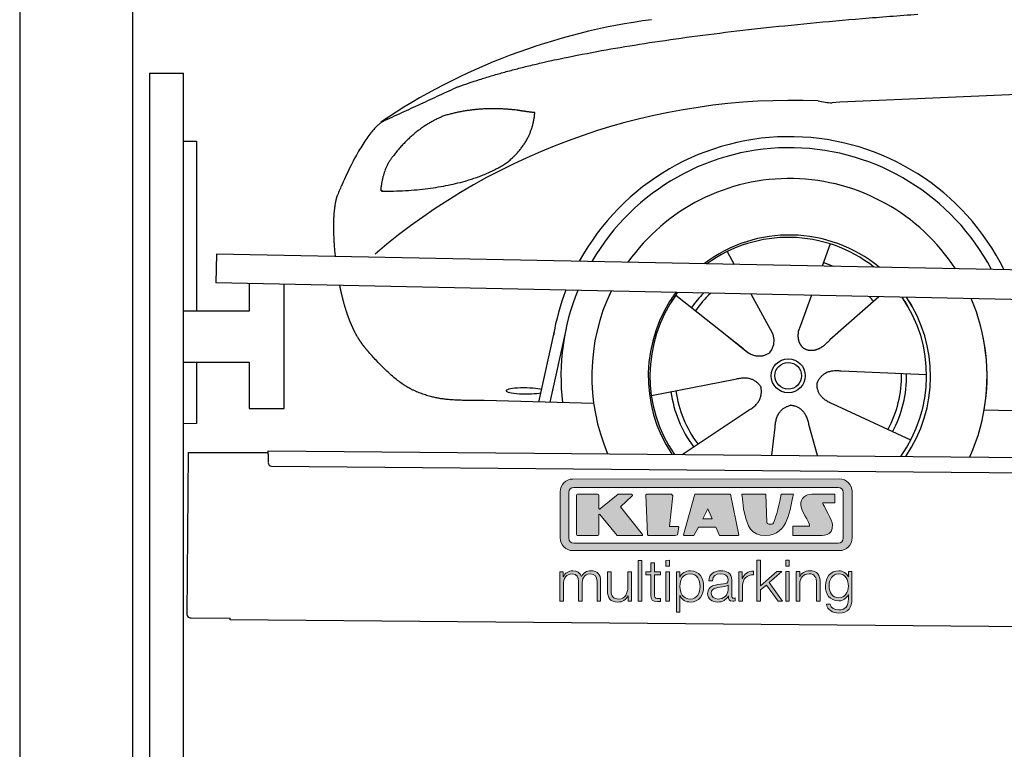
# Model space of a CAD drawing. Header units: millimetres. Extents: x -411 to 6777, y 0 to 6777.
# Tile 2 of 6: x 0 to 1744, y 4115 to 5407. Entities that reach past the tile are written whole.
import ezdxf

# ---------------------------------------------------------------- set-up
doc = ezdxf.new("R2010")
doc.units = ezdxf.units.MM
for name, color, linetype, lineweight in [('car', 10, 'Continuous', 25), ('Gebäude', 7, 'Continuous', 25), ('Logo', 7, 'Continuous', 25), ('Plattform', 7, 'Continuous', 25), ('Ständer hinten', 7, 'Continuous', 25)]:
    doc.layers.add(name, color=color, linetype=linetype, lineweight=lineweight)

# ---------------------------------------------------------------- blocks, each defined once
blk = doc.blocks.new('Car')
at = {"layer": 'car'}
for p, q in [((1389.1, 5022.9), (1375.2, 4983.4)), ((1207, 5007.6), (1219.7, 4985.1)), ((1116.7, 4929.5), (1236.2, 4836.6)), ((1249.3, 4932.9), (1287.8, 4864.6)), ((1357, 4931.6), (1338.1, 4877.7)), ((1476.2, 4930.2), (1390.1, 4852.7)), ((876.1, 4738.2), (903.4, 4869.2)), ((923, 4868.9), (895.7, 4737.9)), ((1198.8, 4865.7), (1245.4, 4829.5)), ((1338.1, 4877.7), (1334.3, 4867.3)), ((1562.2, 4792.7), (1410.8, 4797.7)), ((1075.1, 4751.5), (1223.4, 4781.8)), ((973.1, 4736.5), (778.9, 4740)), ((1130.5, 4647.7), (1246.7, 4726.5)), ((1535, 4676.5), (1397.2, 4739.2)), ((1664.8, 4731.7), (3713.7, 4697)), ((1289.2, 4647.8), (1294.8, 4697.4)), ((1370.4, 4647.8), (1354.6, 4702.5))]:
    blk.add_line(p, q, dxfattribs=at)
for radius in [30.1, 23.6]:
    blk.add_circle((1317.2, 4788.7), radius, dxfattribs=at)
for centre, radius, start, end in [((1226.2, 4305.6), 1122.3, 98.0395, 124.4377), ((1330.9, 4135.2), 1141.2, 88.2487, 130.916), ((1392.2, 5390.2), 117.4, 256.9855, 269.1884), ((1319.3, 4787.9), 424.2, 26.9197, 151.8432), ((1319.3, 4787.9), 404.6, 28.3768, 150.3862), ((1319.3, 4787.9), 350, 33.4585, 145.3045), ((1319.3, 4787.9), 250, 51.0494, 127.7135), ((1317.2, 4788.7), 245, 52.2371, 126.5259), ((1317.2, 4788.7), 209.6, 68.0621, 73.3995), ((1319.3, 4787.9), 424.2, 159.4632, 170.7471), ((1319.3, 4787.9), 404.6, 158.4572, 187.1619), ((1319.3, 4787.9), 350, 155.0104, 203.6179), ((1319.3, 4787.9), 350, 155.0104, 157.8717), ((1319.3, 4787.9), 250, 144.1237, 214.1037), ((1319.3, 4787.9), 250, 144.1237, 148.496), ((1317.2, 4788.7), 245, 143.5289, 148.0172), ((1317.2, 4788.7), 245, 144.9266, 215.1376), ((1317.2, 4788.7), 209.6, 136.2024, 145.3995), ((1317.2, 4788.7), 200.6, 133.7482, 145.5463), ((1317.2, 4788.7), 200.6, 41.6402, 44.9032), ((1317.2, 4788.7), 245, 30.7457, 35.1225), ((1317.2, 4788.7), 245, 324.9119, 35.1225), ((1319.3, 4787.9), 250, 30.267, 34.5277), ((1319.3, 4787.9), 250, 325.9458, 34.5277), ((1319.3, 4787.9), 350, 350.7505, 23.641), ((1319.3, 4787.9), 350, 336.4317, 11.924), ((1317.2, 4788.7), 200.6, 332.1152, 1.5463), ((1317.2, 4788.7), 209.6, 332.262, 1.3995), ((1317.2, 4788.7), 200.6, 188.1152, 217.5463), ((1317.2, 4788.7), 209.6, 188.262, 217.3995)]:
    blk.add_arc(centre, radius, start, end, dxfattribs=at)
blk.add_ellipse((851.5, 4757.6), major_axis=(33.6, 0), ratio=0.157274, start_param=0.513473, end_param=5.704241, dxfattribs=at)
for points, degree in [([(728.1, 5295), (963.9, 5383.8), (1540.5, 5431)], 2), ([(4699.2, 5387), (3822.5, 5407.3), (1390.5, 5272.9)], 2), ([(728.1, 5295), (594.5, 5231.9)], 1), ([(831.4, 5254.7), (763.8, 5261.8), (704.6, 5243.8)], 2), ([(815.1, 5161.1), (860.8, 5198.5), (864.1, 5250.4)], 2), ([(864.1, 5250.4), (846.3, 5252.3), (831.4, 5254.7)], 2), ([(594.5, 5231.9), (560, 5208.8), (516, 5101.3)], 2), ([(704.6, 5243.8), (652.5, 5222.6), (614.9, 5172.3)], 2), ([(614.9, 5172.3), (596.8, 5152.3), (592.4, 5111)], 2), ([(593.7, 5108.7), (738.4, 5110.6), (815.1, 5161.1)], 2), ([(592.4, 5111), (595.8, 5110.8), (593.7, 5108.7)], 2), ([(516, 5101.3), (509.7, 5085.4), (507.9, 5056.9), (509.2, 5024.5), (512.9, 4992.7)], 4), ([(1236.2, 4836.6), (1259.7, 4814.9), (1282.9, 4828.4)], 2), ([(1410.8, 4797.7), (1379.1, 4801.4), (1368.3, 4776.8)], 2), ([(1223.4, 4781.8), (1254.1, 4790.8), (1268.9, 4768.4)], 2), ([(1246.7, 4726.5), (1274.6, 4742.1), (1268.9, 4768.4)], 2), ([(1397.2, 4739.2), (1367.1, 4750), (1368.3, 4776.8)], 2), ([(1294.8, 4697.4), (1295.7, 4729.4), (1321.6, 4736.5)], 2), ([(1354.6, 4702.5), (1348.4, 4733.8), (1321.6, 4736.5)], 2)]:
    blk.add_open_spline(points, degree=degree, dxfattribs=at)
for points, degree, knots in [([(521.1, 4941.4), (522, 4937.2), (522.9, 4933), (523.9, 4928.9), (524.9, 4924.8), (528.6, 4910), (532.7, 4896.4), (537.2, 4884), (542.1, 4872.7)], 4, [0.4914944, 0.4914944, 0.4914944, 0.4914944, 0.4914944, 0.5422469, 0.5422469, 0.5422469, 0.5422469, 0.728655, 0.728655, 0.728655, 0.728655, 0.728655]), ([(541.8, 4873.4), (543.2, 4870.2), (544.6, 4867.1), (546.1, 4864.1), (547.6, 4861.3), (553.3, 4850.2), (559.3, 4840.9), (565.7, 4833), (572.2, 4825.6)], 4, [0.7288005, 0.7288005, 0.7288005, 0.7288005, 0.7288005, 0.7843928, 0.7843928, 0.7843928, 0.7843928, 1, 1, 1, 1, 1]), ([(1287.8, 4864.6), (1289.5, 4860.5), (1290.5, 4856.6), (1290.9, 4852.7), (1291.6, 4844.1), (1289, 4836), (1282.9, 4828.4)], 3, [0.2167758, 0.2167758, 0.2167758, 0.2167758, 0.4600873, 0.4600873, 0.4600873, 1, 1, 1, 1]), ([(1334.3, 4867.3), (1333.8, 4864.2), (1333.6, 4861.2), (1333.6, 4858.2), (1334, 4855.4), (1334.8, 4849.7), (1336.9, 4844.3), (1340.5, 4839.8), (1345.4, 4836.8)], 4, [0.3191838, 0.3191838, 0.3191838, 0.3191838, 0.3191838, 0.5438253, 0.5438253, 0.5438253, 0.5438253, 1, 1, 1, 1, 1]), ([(1390.1, 4852.7), (1390.1, 4852.7), (1390.1, 4852.7), (1390.1, 4852.7), (1390.1, 4852.7), (1381.1, 4842.8), (1370.5, 4832.8), (1356.2, 4830.3), (1345.4, 4836.8)], 4, [-0.000003, -0.000003, -0.000003, -0.000003, -0.000003, 0, 0, 0, 0, 1, 1, 1, 1, 1]), ([(778.9, 4740), (754.2, 4740.4), (698.6, 4736.3), (662.4, 4749.9), (618.5, 4774.6), (572.2, 4825.6)], 4, [0, 0, 0, 0, 0, 0.597866, 1, 1, 1, 1, 1])]:
    blk.add_open_spline(points, degree=degree, knots=knots, dxfattribs=at)
blk = doc.blocks.new('KLAUS')
at = {"layer": 'Logo'}
h = blk.add_hatch(color=8, dxfattribs=at)
h.dxf.hatch_style = 2
edge = h.paths.add_edge_path()
edge.add_spline(control_points=[(3.6, 29.09), (2.88, 29.09), (2.3, 28.51), (2.3, 27.8), (2.3, 27.8), (2.3, 16.11), (2.3, 16.11), (2.3, 15.39), (2.88, 14.81), (3.6, 14.81), (3.6, 14.81), (71.16, 14.81), (71.16, 14.81), (71.88, 14.81), (72.46, 15.39), (72.46, 16.11), (72.46, 16.11), (72.46, 27.8), (72.46, 27.8), (72.46, 28.51), (71.88, 29.09), (71.16, 29.09), (71.16, 29.09), (3.6, 29.09), (3.6, 29.09), (3.6, 29.09), (3.6, 29.09), (3.6, 29.09)], knot_values=[0, 0, 0, 0, 1, 1, 1, 2, 2, 2, 3, 3, 3, 4, 4, 4, 5, 5, 5, 6, 6, 6, 7, 7, 7, 8, 8, 8, 9, 9, 9, 9], degree=3, periodic=0)
edge = h.paths.add_edge_path()
edge.add_spline(control_points=[(3.35, 31.23), (3.35, 31.23), (71.47, 31.23), (71.47, 31.23), (73.26, 31.23), (74.71, 29.77), (74.71, 27.99), (74.71, 27.99), (74.71, 16.17), (74.71, 16.17), (74.71, 14.38), (73.26, 12.93), (71.47, 12.93), (71.47, 12.93), (3.35, 12.93), (3.35, 12.93), (1.56, 12.93), (0.11, 14.38), (0.11, 16.17), (0.11, 16.17), (0.11, 27.99), (0.11, 27.99), (0.11, 29.77), (1.56, 31.23), (3.35, 31.23), (3.35, 31.23), (3.35, 31.23), (3.35, 31.23)], knot_values=[0, 0, 0, 0, 1, 1, 1, 2, 2, 2, 3, 3, 3, 4, 4, 4, 5, 5, 5, 6, 6, 6, 7, 7, 7, 8, 8, 8, 9, 9, 9, 9], degree=3, periodic=0)
h = blk.add_hatch(color=8, dxfattribs=at)
h.dxf.hatch_style = 2
edge = h.paths.add_edge_path()
edge.add_spline(control_points=[(4.5, 27.33), (4.5, 27.33), (9.7, 27.33), (9.7, 27.33), (9.84, 27.33), (9.96, 27.22), (9.96, 27.08), (9.96, 27.08), (9.96, 23.69), (9.96, 23.69), (9.96, 23.69), (9.94, 23.64), (10.04, 23.59), (10.14, 23.53), (10.2, 23.57), (10.2, 23.57), (10.2, 23.57), (10.51, 23.75), (10.51, 23.75), (10.51, 23.75), (14.94, 27.33), (14.94, 27.33), (14.94, 27.33), (18.41, 27.33), (18.41, 27.33), (18.41, 27.33), (18.49, 27.33), (18.56, 27.2), (18.65, 27.04), (18.53, 26.91), (18.53, 26.91), (18.53, 26.91), (15.49, 24.11), (15.49, 24.11), (15.49, 24.11), (21.14, 17.06), (21.14, 17.06), (21.14, 17.06), (21.13, 16.91), (21.13, 16.91), (21.08, 16.84), (20.99, 16.82), (20.99, 16.82), (20.99, 16.82), (14.7, 16.82), (14.7, 16.82), (14.7, 16.82), (10.26, 22.17), (10.26, 22.17), (10.26, 22.17), (10.19, 22.24), (10.08, 22.21), (9.97, 22.18), (9.96, 22.11), (9.96, 22.11), (9.96, 22.11), (9.96, 17.08), (9.96, 17.08), (9.96, 16.94), (9.84, 16.82), (9.7, 16.82), (9.7, 16.82), (4.5, 16.82), (4.5, 16.82), (4.36, 16.82), (4.25, 16.94), (4.25, 17.08), (4.25, 17.08), (4.25, 27.08), (4.25, 27.08), (4.25, 27.22), (4.36, 27.33), (4.5, 27.33), (4.5, 27.33), (4.5, 27.33), (4.5, 27.33)], knot_values=[0, 0, 0, 0, 1, 1, 1, 2, 2, 2, 3, 3, 3, 4, 4, 4, 5, 5, 5, 6, 6, 6, 7, 7, 7, 8, 8, 8, 9, 9, 9, 10, 10, 10, 11, 11, 11, 12, 12, 12, 13, 13, 13, 14, 14, 14, 15, 15, 15, 16, 16, 16, 17, 17, 17, 18, 18, 18, 19, 19, 19, 20, 20, 20, 21, 21, 21, 22, 22, 22, 23, 23, 23, 24, 24, 24, 25, 25, 25, 25], degree=3, periodic=0)
h = blk.add_hatch(color=8, dxfattribs=at)
h.dxf.hatch_style = 2
h.paths.add_polyline_path([(22.42, 17.06), (21.97, 27.15), (22.24, 27.33), (28.55, 27.33), (28.86, 26.97), (28.01, 19.08), (30.26, 19.07), (30.44, 18.95), (30.08, 16.95), (29.49, 16.82), (22.6, 16.82)])
h = blk.add_hatch(color=8, dxfattribs=at)
h.paths.add_polyline_path([(36.52, 21.01), (38.93, 21.01), (37.87, 23.57)])
h.paths.add_polyline_path([(34.52, 27.33), (43.65, 27.33), (45.76, 16.94), (45.57, 16.82), (40.83, 16.82), (39.89, 18.95), (35.42, 18.95), (34.27, 16.82), (31.78, 16.82), (31.66, 17)])
h = blk.add_hatch(color=8, dxfattribs=at)
h.dxf.hatch_style = 2
edge = h.paths.add_edge_path()
edge.add_spline(control_points=[(52.69, 27.32), (52.69, 27.32), (52.88, 20.14), (52.88, 20.14), (53.01, 19.89), (53.2, 19.77), (53.43, 19.71), (53.91, 19.59), (54.43, 19.57), (54.64, 20.03), (55.23, 21.34), (56.27, 25.45), (56.6, 27.33), (56.6, 27.33), (59.77, 27.33), (59.77, 27.33), (58.77, 23.9), (58.56, 16.82), (52.63, 16.76), (48.72, 16.72), (48.01, 19.35), (47.27, 22.24), (46.89, 23.68), (46.54, 27.33), (46.54, 27.33), (46.54, 27.33), (52.69, 27.32), (52.69, 27.32), (52.69, 27.32), (52.69, 27.32), (52.69, 27.32)], knot_values=[0, 0, 0, 0, 1, 1, 1, 2, 2, 2, 3, 3, 3, 4, 4, 4, 5, 5, 5, 6, 6, 6, 7, 7, 7, 8, 8, 8, 9, 9, 9, 10, 10, 10, 10], degree=3, periodic=0)
h = blk.add_hatch(color=8, dxfattribs=at)
h.dxf.hatch_style = 2
edge = h.paths.add_edge_path()
edge.add_spline(control_points=[(64.46, 27.33), (64.46, 27.33), (70.31, 27.33), (70.31, 27.33), (70.31, 26.52), (70.31, 26.02), (70.31, 25.12), (70.31, 25.12), (67.3, 25.12), (67.3, 25.12), (67.24, 25.04), (67.25, 25.11), (67.25, 24.91), (67.25, 24.88), (69.73, 20.38), (69.73, 19.57), (69.73, 16.4), (67.22, 16.81), (65.9, 16.82), (65.9, 16.82), (59.59, 16.82), (59.59, 16.82), (59.59, 17.76), (59.59, 18.23), (59.59, 19.14), (59.59, 19.14), (63.75, 19.14), (63.75, 19.14), (63.82, 19.22), (63.81, 19.11), (63.81, 19.31), (63.81, 20.32), (61.58, 23.06), (61.58, 24.63), (61.58, 26.33), (62.83, 27.34), (64.46, 27.33), (64.46, 27.33), (64.46, 27.33), (64.46, 27.33)], knot_values=[0, 0, 0, 0, 1, 1, 1, 2, 2, 2, 3, 3, 3, 4, 4, 4, 5, 5, 5, 6, 6, 6, 7, 7, 7, 8, 8, 8, 9, 9, 9, 10, 10, 10, 11, 11, 11, 12, 12, 12, 13, 13, 13, 13], degree=3, periodic=0)
h = blk.add_hatch(color=30, dxfattribs=at)
h.dxf.hatch_style = 2
h.paths.add_polyline_path([(20.07, 0), (20.99, 0), (20.99, 10.45), (20.07, 10.45)])
h = blk.add_hatch(color=30, dxfattribs=at)
h.paths.add_polyline_path([(27.1, 0), (28.03, 0), (28.03, 7.55), (27.1, 7.55)])
h.paths.add_polyline_path([(27.1, 8.98), (28.03, 8.98), (28.03, 10.45), (27.1, 10.45)])
h = blk.add_hatch(color=30, dxfattribs=at)
h.dxf.hatch_style = 2
h.paths.add_polyline_path([(50.4, 0), (51.32, 0), (51.32, 2.87), (52.82, 4.11), (55.8, 0), (56.96, 0), (53.52, 4.76), (56.74, 7.55), (55.51, 7.55), (51.32, 3.89), (51.32, 10.45), (50.4, 10.45)])
h = blk.add_hatch(color=30, dxfattribs=at)
h.paths.add_polyline_path([(57.74, 0), (58.66, 0), (58.66, 7.55), (57.74, 7.55)])
h.paths.add_polyline_path([(57.74, 8.98), (58.66, 8.98), (58.66, 10.45), (57.74, 10.45)])
h = blk.add_hatch(color=30, dxfattribs=at)
h.dxf.hatch_style = 2
edge = h.paths.add_edge_path()
edge.add_spline(control_points=[(0, 0), (0, 0), (0.92, 0), (0.92, 0), (0.92, 0), (0.92, 4.22), (0.92, 4.22), (0.94, 5.8), (1.58, 7), (3.18, 7), (4.35, 7), (4.77, 6.15), (4.76, 5.12), (4.76, 5.12), (4.76, 0), (4.76, 0), (4.76, 0), (5.68, 0), (5.68, 0), (5.68, 0), (5.68, 4.27), (5.68, 4.27), (5.68, 5.68), (6.14, 7), (7.73, 7), (9.05, 7), (9.52, 6.32), (9.52, 5.08), (9.52, 5.08), (9.52, 0), (9.52, 0), (9.52, 0), (10.44, 0), (10.44, 0), (10.44, 0), (10.44, 5.12), (10.44, 5.12), (10.44, 6.91), (9.59, 7.77), (7.94, 7.77), (6.94, 7.77), (5.99, 7.29), (5.54, 6.3), (5.26, 7.29), (4.36, 7.77), (3.37, 7.77), (2.17, 7.77), (1.38, 7.19), (0.89, 6.28), (0.89, 6.28), (0.85, 6.28), (0.85, 6.28), (0.85, 6.28), (0.85, 7.55), (0.85, 7.55), (0.85, 7.55), (0, 7.55), (0, 7.55), (0, 7.55), (0, 0), (0, 0), (0, 0), (0, 0), (0, 0)], knot_values=[0, 0, 0, 0, 1, 1, 1, 2, 2, 2, 3, 3, 3, 4, 4, 4, 5, 5, 5, 6, 6, 6, 7, 7, 7, 8, 8, 8, 9, 9, 9, 10, 10, 10, 11, 11, 11, 12, 12, 12, 13, 13, 13, 14, 14, 14, 15, 15, 15, 16, 16, 16, 17, 17, 17, 18, 18, 18, 19, 19, 19, 20, 20, 20, 21, 21, 21, 21], degree=3, periodic=0)
h = blk.add_hatch(color=30, dxfattribs=at)
h.dxf.hatch_style = 2
edge = h.paths.add_edge_path()
edge.add_spline(control_points=[(18.31, 7.55), (18.31, 7.55), (17.39, 7.55), (17.39, 7.55), (17.39, 7.55), (17.39, 3.59), (17.39, 3.59), (17.39, 2.05), (16.7, 0.56), (15.12, 0.56), (13.66, 0.56), (13.15, 1.27), (13.1, 2.64), (13.1, 2.64), (13.1, 7.55), (13.1, 7.55), (13.1, 7.55), (12.18, 7.55), (12.18, 7.55), (12.18, 7.55), (12.18, 2.65), (12.18, 2.65), (12.18, 0.89), (12.93, -0.22), (14.83, -0.22), (15.96, -0.22), (16.95, 0.35), (17.44, 1.36), (17.44, 1.36), (17.47, 1.36), (17.47, 1.36), (17.47, 1.36), (17.47, 0), (17.47, 0), (17.47, 0), (18.31, 0), (18.31, 0), (18.31, 0), (18.31, 7.55), (18.31, 7.55), (18.31, 7.55), (18.31, 7.55), (18.31, 7.55)], knot_values=[0, 0, 0, 0, 1, 1, 1, 2, 2, 2, 3, 3, 3, 4, 4, 4, 5, 5, 5, 6, 6, 6, 7, 7, 7, 8, 8, 8, 9, 9, 9, 10, 10, 10, 11, 11, 11, 12, 12, 12, 13, 13, 13, 14, 14, 14, 14], degree=3, periodic=0)
h = blk.add_hatch(color=30, dxfattribs=at)
h.dxf.hatch_style = 2
edge = h.paths.add_edge_path()
edge.add_spline(control_points=[(24.22, 9.82), (24.22, 9.82), (23.3, 9.82), (23.3, 9.82), (23.3, 9.82), (23.3, 7.55), (23.3, 7.55), (23.3, 7.55), (21.98, 7.55), (21.98, 7.55), (21.98, 7.55), (21.98, 6.78), (21.98, 6.78), (21.98, 6.78), (23.3, 6.78), (23.3, 6.78), (23.3, 6.78), (23.3, 1.61), (23.3, 1.61), (23.28, 0.32), (23.71, -0.09), (24.94, -0.09), (25.22, -0.09), (25.48, -0.06), (25.76, -0.06), (25.76, -0.06), (25.76, 0.73), (25.76, 0.73), (25.5, 0.7), (25.23, 0.69), (24.97, 0.69), (24.31, 0.73), (24.22, 1.08), (24.22, 1.68), (24.22, 1.68), (24.22, 6.78), (24.22, 6.78), (24.22, 6.78), (25.76, 6.78), (25.76, 6.78), (25.76, 6.78), (25.76, 7.55), (25.76, 7.55), (25.76, 7.55), (24.22, 7.55), (24.22, 7.55), (24.22, 7.55), (24.22, 9.82), (24.22, 9.82), (24.22, 9.82), (24.22, 9.82), (24.22, 9.82)], knot_values=[0, 0, 0, 0, 1, 1, 1, 2, 2, 2, 3, 3, 3, 4, 4, 4, 5, 5, 5, 6, 6, 6, 7, 7, 7, 8, 8, 8, 9, 9, 9, 10, 10, 10, 11, 11, 11, 12, 12, 12, 13, 13, 13, 14, 14, 14, 15, 15, 15, 16, 16, 16, 17, 17, 17, 17], degree=3, periodic=0)
h = blk.add_hatch(color=30, dxfattribs=at)
edge = h.paths.add_edge_path()
edge.add_spline(control_points=[(35.84, 3.78), (35.84, 2.21), (35.12, 0.56), (33.37, 0.56), (31.4, 0.56), (30.72, 2.21), (30.72, 3.78), (30.72, 5.49), (31.33, 7), (33.37, 7), (35.12, 7), (35.84, 5.34), (35.84, 3.78), (35.84, 3.78), (35.84, 3.78), (35.84, 3.78)], knot_values=[0, 0, 0, 0, 1, 1, 1, 2, 2, 2, 3, 3, 3, 4, 4, 4, 5, 5, 5, 5], degree=3, periodic=0)
edge = h.paths.add_edge_path()
edge.add_spline(control_points=[(29.79, -2.8), (29.79, -2.8), (30.72, -2.8), (30.72, -2.8), (30.72, -2.8), (30.72, 1.43), (30.72, 1.43), (30.72, 1.43), (30.74, 1.43), (30.74, 1.43), (31.14, 0.35), (32.24, -0.22), (33.37, -0.22), (35.66, -0.22), (36.76, 1.64), (36.76, 3.78), (36.76, 5.91), (35.66, 7.77), (33.37, 7.77), (32.15, 7.77), (31.1, 7.14), (30.67, 6.12), (30.67, 6.12), (30.64, 6.12), (30.64, 6.12), (30.64, 6.12), (30.64, 7.55), (30.64, 7.55), (30.64, 7.55), (29.79, 7.55), (29.79, 7.55), (29.79, 7.55), (29.79, -2.8), (29.79, -2.8), (29.79, -2.8), (29.79, -2.8), (29.79, -2.8)], knot_values=[0, 0, 0, 0, 1, 1, 1, 2, 2, 2, 3, 3, 3, 4, 4, 4, 5, 5, 5, 6, 6, 6, 7, 7, 7, 8, 8, 8, 9, 9, 9, 10, 10, 10, 11, 11, 11, 12, 12, 12, 12], degree=3, periodic=0)
h = blk.add_hatch(color=30, dxfattribs=at)
edge = h.paths.add_edge_path()
edge.add_spline(control_points=[(43.03, 2.93), (43.04, 1.45), (41.8, 0.56), (40.39, 0.56), (39.53, 0.56), (38.71, 1.13), (38.71, 2.05), (38.71, 3.53), (40.66, 3.51), (42.22, 3.79), (42.47, 3.84), (42.88, 3.91), (43, 4.13), (43, 4.13), (43.03, 4.13), (43.03, 4.13), (43.03, 4.13), (43.03, 2.93), (43.03, 2.93), (43.03, 2.93), (43.03, 2.93), (43.03, 2.93)], knot_values=[0, 0, 0, 0, 1, 1, 1, 2, 2, 2, 3, 3, 3, 4, 4, 4, 5, 5, 5, 6, 6, 6, 7, 7, 7, 7], degree=3, periodic=0)
edge = h.paths.add_edge_path()
edge.add_spline(control_points=[(39.03, 5.24), (39.06, 6.47), (39.91, 7), (41.05, 7), (42.14, 7), (43.03, 6.69), (43.03, 5.45), (43.03, 4.61), (42.6, 4.51), (41.84, 4.42), (39.85, 4.19), (37.79, 4.11), (37.79, 1.99), (37.79, 0.47), (38.93, -0.22), (40.32, -0.22), (41.77, -0.22), (42.43, 0.34), (43.07, 1.32), (43.07, 1.32), (43.1, 1.32), (43.1, 1.32), (43.1, 0.53), (43.25, 0), (44.19, 0), (44.43, 0), (44.58, 0.01), (44.79, 0.06), (44.79, 0.06), (44.79, 0.83), (44.79, 0.83), (44.71, 0.81), (44.6, 0.78), (44.49, 0.78), (44.13, 0.78), (43.95, 0.98), (43.95, 1.33), (43.95, 1.33), (43.95, 5.34), (43.95, 5.34), (43.95, 7.36), (42.5, 7.77), (41.17, 7.77), (39.44, 7.77), (38.2, 7.01), (38.11, 5.24), (38.11, 5.24), (39.03, 5.24), (39.03, 5.24), (39.03, 5.24), (39.03, 5.24), (39.03, 5.24)], knot_values=[0, 0, 0, 0, 1, 1, 1, 2, 2, 2, 3, 3, 3, 4, 4, 4, 5, 5, 5, 6, 6, 6, 7, 7, 7, 8, 8, 8, 9, 9, 9, 10, 10, 10, 11, 11, 11, 12, 12, 12, 13, 13, 13, 14, 14, 14, 15, 15, 15, 16, 16, 16, 17, 17, 17, 17], degree=3, periodic=0)
h = blk.add_hatch(color=30, dxfattribs=at)
h.dxf.hatch_style = 2
edge = h.paths.add_edge_path()
edge.add_spline(control_points=[(45.79, 0), (45.79, 0), (46.71, 0), (46.71, 0), (46.71, 0), (46.71, 4.03), (46.71, 4.03), (46.71, 5.59), (47.85, 6.82), (49.52, 6.73), (49.52, 6.73), (49.52, 7.66), (49.52, 7.66), (48.16, 7.72), (47.14, 7), (46.67, 5.78), (46.67, 5.78), (46.64, 5.78), (46.64, 5.78), (46.64, 5.78), (46.64, 7.55), (46.64, 7.55), (46.64, 7.55), (45.79, 7.55), (45.79, 7.55), (45.79, 7.55), (45.79, 0), (45.79, 0), (45.79, 0), (45.79, 0), (45.79, 0)], knot_values=[0, 0, 0, 0, 1, 1, 1, 2, 2, 2, 3, 3, 3, 4, 4, 4, 5, 5, 5, 6, 6, 6, 7, 7, 7, 8, 8, 8, 9, 9, 9, 10, 10, 10, 10], degree=3, periodic=0)
h = blk.add_hatch(color=30, dxfattribs=at)
h.dxf.hatch_style = 2
edge = h.paths.add_edge_path()
edge.add_spline(control_points=[(60.41, 0), (60.41, 0), (61.33, 0), (61.33, 0), (61.33, 0), (61.33, 4.41), (61.33, 4.41), (61.36, 5.89), (62.24, 7), (63.7, 7), (65.2, 7), (65.62, 6.02), (65.62, 4.71), (65.62, 4.71), (65.62, 0), (65.62, 0), (65.62, 0), (66.54, 0), (66.54, 0), (66.54, 0), (66.54, 4.86), (66.54, 4.86), (66.54, 6.66), (65.9, 7.77), (63.78, 7.77), (62.71, 7.77), (61.7, 7.16), (61.36, 6.25), (61.36, 6.25), (61.33, 6.25), (61.33, 6.25), (61.33, 6.25), (61.33, 7.55), (61.33, 7.55), (61.33, 7.55), (60.41, 7.55), (60.41, 7.55), (60.41, 7.55), (60.41, 0), (60.41, 0), (60.41, 0), (60.41, 0), (60.41, 0)], knot_values=[0, 0, 0, 0, 1, 1, 1, 2, 2, 2, 3, 3, 3, 4, 4, 4, 5, 5, 5, 6, 6, 6, 7, 7, 7, 8, 8, 8, 9, 9, 9, 10, 10, 10, 11, 11, 11, 12, 12, 12, 13, 13, 13, 14, 14, 14, 14], degree=3, periodic=0)
h = blk.add_hatch(color=30, dxfattribs=at)
edge = h.paths.add_edge_path()
edge.add_spline(control_points=[(71.32, 0.86), (69.62, 0.86), (68.83, 2.34), (68.83, 3.86), (68.83, 5.43), (69.56, 7), (71.32, 7), (73.06, 7), (73.75, 5.34), (73.75, 3.86), (73.75, 2.33), (72.91, 0.86), (71.32, 0.86), (71.32, 0.86), (71.32, 0.86), (71.32, 0.86)], knot_values=[0, 0, 0, 0, 1, 1, 1, 2, 2, 2, 3, 3, 3, 4, 4, 4, 5, 5, 5, 5], degree=3, periodic=0)
edge = h.paths.add_edge_path()
edge.add_spline(control_points=[(74.67, 7.55), (74.67, 7.55), (73.75, 7.55), (73.75, 7.55), (73.75, 7.55), (73.75, 6.25), (73.75, 6.25), (73.75, 6.25), (73.72, 6.25), (73.72, 6.25), (73.35, 7.09), (72.41, 7.77), (71.32, 7.77), (69.13, 7.77), (67.9, 6.05), (67.9, 3.97), (67.9, 1.82), (68.9, 0.09), (71.32, 0.09), (72.4, 0.09), (73.29, 0.72), (73.72, 1.64), (73.72, 1.64), (73.75, 1.64), (73.75, 1.64), (73.75, 1.64), (73.75, 0.61), (73.75, 0.61), (73.75, -1.23), (73.01, -2.24), (71.32, -2.24), (70.29, -2.24), (69.31, -1.85), (69.1, -0.73), (69.1, -0.73), (68.18, -0.73), (68.18, -0.73), (68.31, -2.34), (69.81, -3.02), (71.32, -3.02), (73.79, -3.02), (74.65, -1.64), (74.67, 0.61), (74.67, 0.61), (74.67, 7.55), (74.67, 7.55), (74.67, 7.55), (74.67, 7.55), (74.67, 7.55)], knot_values=[0, 0, 0, 0, 1, 1, 1, 2, 2, 2, 3, 3, 3, 4, 4, 4, 5, 5, 5, 6, 6, 6, 7, 7, 7, 8, 8, 8, 9, 9, 9, 10, 10, 10, 11, 11, 11, 12, 12, 12, 13, 13, 13, 14, 14, 14, 15, 15, 15, 16, 16, 16, 16], degree=3, periodic=0)
at = {"layer": 'Logo', "lineweight": 0}
for points in [[(22.42, 17.06), (21.97, 27.15), (22.24, 27.33), (28.55, 27.33), (28.86, 26.97), (28.01, 19.08), (30.26, 19.07), (30.44, 18.95), (30.08, 16.95), (29.49, 16.82), (22.6, 16.82), (22.42, 17.06), (22.42, 17.06)], [(34.52, 27.33), (43.65, 27.33), (45.76, 16.94), (45.57, 16.82), (40.83, 16.82), (39.89, 18.95), (35.42, 18.95), (34.27, 16.82), (31.78, 16.82), (31.66, 17), (34.52, 27.33), (34.52, 27.33)], [(36.52, 21.01), (38.93, 21.01), (37.87, 23.57), (36.52, 21.01), (36.52, 21.01)], [(20.07, 0), (20.99, 0), (20.99, 10.45), (20.07, 10.45), (20.07, 0), (20.07, 0)], [(27.1, 8.98), (28.03, 8.98), (28.03, 10.45), (27.1, 10.45), (27.1, 8.98), (27.1, 8.98)], [(50.4, 0), (51.32, 0), (51.32, 2.87), (52.82, 4.11), (55.8, 0), (56.96, 0), (53.52, 4.76), (56.74, 7.55), (55.51, 7.55), (51.32, 3.89), (51.32, 10.45), (50.4, 10.45), (50.4, 0), (50.4, 0)], [(57.74, 8.98), (58.66, 8.98), (58.66, 10.45), (57.74, 10.45), (57.74, 8.98), (57.74, 8.98)], [(27.1, 0), (28.03, 0), (28.03, 7.55), (27.1, 7.55), (27.1, 0), (27.1, 0)], [(57.74, 0), (58.66, 0), (58.66, 7.55), (57.74, 7.55), (57.74, 0), (57.74, 0)]]:
    blk.add_lwpolyline(points, dxfattribs=at)
for points, knots in [([(3.35, 31.23), (3.35, 31.23), (71.47, 31.23), (71.47, 31.23), (73.26, 31.23), (74.71, 29.77), (74.71, 27.99), (74.71, 27.99), (74.71, 16.17), (74.71, 16.17), (74.71, 14.38), (73.26, 12.93), (71.47, 12.93), (71.47, 12.93), (3.35, 12.93), (3.35, 12.93), (1.56, 12.93), (0.11, 14.38), (0.11, 16.17), (0.11, 16.17), (0.11, 27.99), (0.11, 27.99), (0.11, 29.77), (1.56, 31.23), (3.35, 31.23), (3.35, 31.23), (3.35, 31.23), (3.35, 31.23)], [0, 0, 0, 0, 1, 1, 1, 2, 2, 2, 3, 3, 3, 4, 4, 4, 5, 5, 5, 6, 6, 6, 7, 7, 7, 8, 8, 8, 9, 9, 9, 9]), ([(3.6, 29.09), (2.88, 29.09), (2.3, 28.51), (2.3, 27.8), (2.3, 27.8), (2.3, 16.11), (2.3, 16.11), (2.3, 15.39), (2.88, 14.81), (3.6, 14.81), (3.6, 14.81), (71.16, 14.81), (71.16, 14.81), (71.88, 14.81), (72.46, 15.39), (72.46, 16.11), (72.46, 16.11), (72.46, 27.8), (72.46, 27.8), (72.46, 28.51), (71.88, 29.09), (71.16, 29.09), (71.16, 29.09), (3.6, 29.09), (3.6, 29.09), (3.6, 29.09), (3.6, 29.09), (3.6, 29.09)], [0, 0, 0, 0, 1, 1, 1, 2, 2, 2, 3, 3, 3, 4, 4, 4, 5, 5, 5, 6, 6, 6, 7, 7, 7, 8, 8, 8, 9, 9, 9, 9]), ([(4.5, 27.33), (4.5, 27.33), (9.7, 27.33), (9.7, 27.33), (9.84, 27.33), (9.96, 27.22), (9.96, 27.08), (9.96, 27.08), (9.96, 23.69), (9.96, 23.69), (9.96, 23.69), (9.94, 23.64), (10.04, 23.59), (10.14, 23.53), (10.2, 23.57), (10.2, 23.57), (10.2, 23.57), (10.51, 23.75), (10.51, 23.75), (10.51, 23.75), (14.94, 27.33), (14.94, 27.33), (14.94, 27.33), (18.41, 27.33), (18.41, 27.33), (18.41, 27.33), (18.49, 27.33), (18.56, 27.2), (18.65, 27.04), (18.53, 26.91), (18.53, 26.91), (18.53, 26.91), (15.49, 24.11), (15.49, 24.11), (15.49, 24.11), (21.14, 17.06), (21.14, 17.06), (21.14, 17.06), (21.13, 16.91), (21.13, 16.91), (21.08, 16.84), (20.99, 16.82), (20.99, 16.82), (20.99, 16.82), (14.7, 16.82), (14.7, 16.82), (14.7, 16.82), (10.26, 22.17), (10.26, 22.17), (10.26, 22.17), (10.19, 22.24), (10.08, 22.21), (9.97, 22.18), (9.96, 22.11), (9.96, 22.11), (9.96, 22.11), (9.96, 17.08), (9.96, 17.08), (9.96, 16.94), (9.84, 16.82), (9.7, 16.82), (9.7, 16.82), (4.5, 16.82), (4.5, 16.82), (4.36, 16.82), (4.25, 16.94), (4.25, 17.08), (4.25, 17.08), (4.25, 27.08), (4.25, 27.08), (4.25, 27.22), (4.36, 27.33), (4.5, 27.33), (4.5, 27.33), (4.5, 27.33), (4.5, 27.33)], [0, 0, 0, 0, 1, 1, 1, 2, 2, 2, 3, 3, 3, 4, 4, 4, 5, 5, 5, 6, 6, 6, 7, 7, 7, 8, 8, 8, 9, 9, 9, 10, 10, 10, 11, 11, 11, 12, 12, 12, 13, 13, 13, 14, 14, 14, 15, 15, 15, 16, 16, 16, 17, 17, 17, 18, 18, 18, 19, 19, 19, 20, 20, 20, 21, 21, 21, 22, 22, 22, 23, 23, 23, 24, 24, 24, 25, 25, 25, 25]), ([(52.69, 27.32), (52.69, 27.32), (52.88, 20.14), (52.88, 20.14), (53.01, 19.89), (53.2, 19.77), (53.43, 19.71), (53.91, 19.59), (54.43, 19.57), (54.64, 20.03), (55.23, 21.34), (56.27, 25.45), (56.6, 27.33), (56.6, 27.33), (59.77, 27.33), (59.77, 27.33), (58.77, 23.9), (58.56, 16.82), (52.63, 16.76), (48.72, 16.72), (48.01, 19.35), (47.27, 22.24), (46.89, 23.68), (46.54, 27.33), (46.54, 27.33), (46.54, 27.33), (52.69, 27.32), (52.69, 27.32), (52.69, 27.32), (52.69, 27.32), (52.69, 27.32)], [0, 0, 0, 0, 1, 1, 1, 2, 2, 2, 3, 3, 3, 4, 4, 4, 5, 5, 5, 6, 6, 6, 7, 7, 7, 8, 8, 8, 9, 9, 9, 10, 10, 10, 10]), ([(64.46, 27.33), (64.46, 27.33), (70.31, 27.33), (70.31, 27.33), (70.31, 26.52), (70.31, 26.02), (70.31, 25.12), (70.31, 25.12), (67.3, 25.12), (67.3, 25.12), (67.24, 25.04), (67.25, 25.11), (67.25, 24.91), (67.25, 24.88), (69.73, 20.38), (69.73, 19.57), (69.73, 16.4), (67.22, 16.81), (65.9, 16.82), (65.9, 16.82), (59.59, 16.82), (59.59, 16.82), (59.59, 17.76), (59.59, 18.23), (59.59, 19.14), (59.59, 19.14), (63.75, 19.14), (63.75, 19.14), (63.82, 19.22), (63.81, 19.11), (63.81, 19.31), (63.81, 20.32), (61.58, 23.06), (61.58, 24.63), (61.58, 26.33), (62.83, 27.34), (64.46, 27.33), (64.46, 27.33), (64.46, 27.33), (64.46, 27.33)], [0, 0, 0, 0, 1, 1, 1, 2, 2, 2, 3, 3, 3, 4, 4, 4, 5, 5, 5, 6, 6, 6, 7, 7, 7, 8, 8, 8, 9, 9, 9, 10, 10, 10, 11, 11, 11, 12, 12, 12, 13, 13, 13, 13]), ([(0, 0), (0, 0), (0.92, 0), (0.92, 0), (0.92, 0), (0.92, 4.22), (0.92, 4.22), (0.94, 5.8), (1.58, 7), (3.18, 7), (4.35, 7), (4.77, 6.15), (4.76, 5.12), (4.76, 5.12), (4.76, 0), (4.76, 0), (4.76, 0), (5.68, 0), (5.68, 0), (5.68, 0), (5.68, 4.27), (5.68, 4.27), (5.68, 5.68), (6.14, 7), (7.73, 7), (9.05, 7), (9.52, 6.32), (9.52, 5.08), (9.52, 5.08), (9.52, 0), (9.52, 0), (9.52, 0), (10.44, 0), (10.44, 0), (10.44, 0), (10.44, 5.12), (10.44, 5.12), (10.44, 6.91), (9.59, 7.77), (7.94, 7.77), (6.94, 7.77), (5.99, 7.29), (5.54, 6.3), (5.26, 7.29), (4.36, 7.77), (3.37, 7.77), (2.17, 7.77), (1.38, 7.19), (0.89, 6.28), (0.89, 6.28), (0.85, 6.28), (0.85, 6.28), (0.85, 6.28), (0.85, 7.55), (0.85, 7.55), (0.85, 7.55), (0, 7.55), (0, 7.55), (0, 7.55), (0, 0), (0, 0), (0, 0), (0, 0), (0, 0)], [0, 0, 0, 0, 1, 1, 1, 2, 2, 2, 3, 3, 3, 4, 4, 4, 5, 5, 5, 6, 6, 6, 7, 7, 7, 8, 8, 8, 9, 9, 9, 10, 10, 10, 11, 11, 11, 12, 12, 12, 13, 13, 13, 14, 14, 14, 15, 15, 15, 16, 16, 16, 17, 17, 17, 18, 18, 18, 19, 19, 19, 20, 20, 20, 21, 21, 21, 21]), ([(18.31, 7.55), (18.31, 7.55), (17.39, 7.55), (17.39, 7.55), (17.39, 7.55), (17.39, 3.59), (17.39, 3.59), (17.39, 2.05), (16.7, 0.56), (15.12, 0.56), (13.66, 0.56), (13.15, 1.27), (13.1, 2.64), (13.1, 2.64), (13.1, 7.55), (13.1, 7.55), (13.1, 7.55), (12.18, 7.55), (12.18, 7.55), (12.18, 7.55), (12.18, 2.65), (12.18, 2.65), (12.18, 0.89), (12.93, -0.22), (14.83, -0.22), (15.96, -0.22), (16.95, 0.35), (17.44, 1.36), (17.44, 1.36), (17.47, 1.36), (17.47, 1.36), (17.47, 1.36), (17.47, 0), (17.47, 0), (17.47, 0), (18.31, 0), (18.31, 0), (18.31, 0), (18.31, 7.55), (18.31, 7.55), (18.31, 7.55), (18.31, 7.55), (18.31, 7.55)], [0, 0, 0, 0, 1, 1, 1, 2, 2, 2, 3, 3, 3, 4, 4, 4, 5, 5, 5, 6, 6, 6, 7, 7, 7, 8, 8, 8, 9, 9, 9, 10, 10, 10, 11, 11, 11, 12, 12, 12, 13, 13, 13, 14, 14, 14, 14]), ([(24.22, 9.82), (24.22, 9.82), (23.3, 9.82), (23.3, 9.82), (23.3, 9.82), (23.3, 7.55), (23.3, 7.55), (23.3, 7.55), (21.98, 7.55), (21.98, 7.55), (21.98, 7.55), (21.98, 6.78), (21.98, 6.78), (21.98, 6.78), (23.3, 6.78), (23.3, 6.78), (23.3, 6.78), (23.3, 1.61), (23.3, 1.61), (23.28, 0.32), (23.71, -0.09), (24.94, -0.09), (25.22, -0.09), (25.48, -0.06), (25.76, -0.06), (25.76, -0.06), (25.76, 0.73), (25.76, 0.73), (25.5, 0.7), (25.23, 0.69), (24.97, 0.69), (24.31, 0.73), (24.22, 1.08), (24.22, 1.68), (24.22, 1.68), (24.22, 6.78), (24.22, 6.78), (24.22, 6.78), (25.76, 6.78), (25.76, 6.78), (25.76, 6.78), (25.76, 7.55), (25.76, 7.55), (25.76, 7.55), (24.22, 7.55), (24.22, 7.55), (24.22, 7.55), (24.22, 9.82), (24.22, 9.82), (24.22, 9.82), (24.22, 9.82), (24.22, 9.82)], [0, 0, 0, 0, 1, 1, 1, 2, 2, 2, 3, 3, 3, 4, 4, 4, 5, 5, 5, 6, 6, 6, 7, 7, 7, 8, 8, 8, 9, 9, 9, 10, 10, 10, 11, 11, 11, 12, 12, 12, 13, 13, 13, 14, 14, 14, 15, 15, 15, 16, 16, 16, 17, 17, 17, 17]), ([(29.79, -2.8), (29.79, -2.8), (30.72, -2.8), (30.72, -2.8), (30.72, -2.8), (30.72, 1.43), (30.72, 1.43), (30.72, 1.43), (30.74, 1.43), (30.74, 1.43), (31.14, 0.35), (32.24, -0.22), (33.37, -0.22), (35.66, -0.22), (36.76, 1.64), (36.76, 3.78), (36.76, 5.91), (35.66, 7.77), (33.37, 7.77), (32.15, 7.77), (31.1, 7.14), (30.67, 6.12), (30.67, 6.12), (30.64, 6.12), (30.64, 6.12), (30.64, 6.12), (30.64, 7.55), (30.64, 7.55), (30.64, 7.55), (29.79, 7.55), (29.79, 7.55), (29.79, 7.55), (29.79, -2.8), (29.79, -2.8), (29.79, -2.8), (29.79, -2.8), (29.79, -2.8)], [0, 0, 0, 0, 1, 1, 1, 2, 2, 2, 3, 3, 3, 4, 4, 4, 5, 5, 5, 6, 6, 6, 7, 7, 7, 8, 8, 8, 9, 9, 9, 10, 10, 10, 11, 11, 11, 12, 12, 12, 12]), ([(39.03, 5.24), (39.06, 6.47), (39.91, 7), (41.05, 7), (42.14, 7), (43.03, 6.69), (43.03, 5.45), (43.03, 4.61), (42.6, 4.51), (41.84, 4.42), (39.85, 4.19), (37.79, 4.11), (37.79, 1.99), (37.79, 0.47), (38.93, -0.22), (40.32, -0.22), (41.77, -0.22), (42.43, 0.34), (43.07, 1.32), (43.07, 1.32), (43.1, 1.32), (43.1, 1.32), (43.1, 0.53), (43.25, 0), (44.19, 0), (44.43, 0), (44.58, 0.01), (44.79, 0.06), (44.79, 0.06), (44.79, 0.83), (44.79, 0.83), (44.71, 0.81), (44.6, 0.78), (44.49, 0.78), (44.13, 0.78), (43.95, 0.98), (43.95, 1.33), (43.95, 1.33), (43.95, 5.34), (43.95, 5.34), (43.95, 7.36), (42.5, 7.77), (41.17, 7.77), (39.44, 7.77), (38.2, 7.01), (38.11, 5.24), (38.11, 5.24), (39.03, 5.24), (39.03, 5.24), (39.03, 5.24), (39.03, 5.24), (39.03, 5.24)], [0, 0, 0, 0, 1, 1, 1, 2, 2, 2, 3, 3, 3, 4, 4, 4, 5, 5, 5, 6, 6, 6, 7, 7, 7, 8, 8, 8, 9, 9, 9, 10, 10, 10, 11, 11, 11, 12, 12, 12, 13, 13, 13, 14, 14, 14, 15, 15, 15, 16, 16, 16, 17, 17, 17, 17]), ([(45.79, 0), (45.79, 0), (46.71, 0), (46.71, 0), (46.71, 0), (46.71, 4.03), (46.71, 4.03), (46.71, 5.59), (47.85, 6.82), (49.52, 6.73), (49.52, 6.73), (49.52, 7.66), (49.52, 7.66), (48.16, 7.72), (47.14, 7), (46.67, 5.78), (46.67, 5.78), (46.64, 5.78), (46.64, 5.78), (46.64, 5.78), (46.64, 7.55), (46.64, 7.55), (46.64, 7.55), (45.79, 7.55), (45.79, 7.55), (45.79, 7.55), (45.79, 0), (45.79, 0), (45.79, 0), (45.79, 0), (45.79, 0)], [0, 0, 0, 0, 1, 1, 1, 2, 2, 2, 3, 3, 3, 4, 4, 4, 5, 5, 5, 6, 6, 6, 7, 7, 7, 8, 8, 8, 9, 9, 9, 10, 10, 10, 10]), ([(60.41, 0), (60.41, 0), (61.33, 0), (61.33, 0), (61.33, 0), (61.33, 4.41), (61.33, 4.41), (61.36, 5.89), (62.24, 7), (63.7, 7), (65.2, 7), (65.62, 6.02), (65.62, 4.71), (65.62, 4.71), (65.62, 0), (65.62, 0), (65.62, 0), (66.54, 0), (66.54, 0), (66.54, 0), (66.54, 4.86), (66.54, 4.86), (66.54, 6.66), (65.9, 7.77), (63.78, 7.77), (62.71, 7.77), (61.7, 7.16), (61.36, 6.25), (61.36, 6.25), (61.33, 6.25), (61.33, 6.25), (61.33, 6.25), (61.33, 7.55), (61.33, 7.55), (61.33, 7.55), (60.41, 7.55), (60.41, 7.55), (60.41, 7.55), (60.41, 0), (60.41, 0), (60.41, 0), (60.41, 0), (60.41, 0)], [0, 0, 0, 0, 1, 1, 1, 2, 2, 2, 3, 3, 3, 4, 4, 4, 5, 5, 5, 6, 6, 6, 7, 7, 7, 8, 8, 8, 9, 9, 9, 10, 10, 10, 11, 11, 11, 12, 12, 12, 13, 13, 13, 14, 14, 14, 14]), ([(74.67, 7.55), (74.67, 7.55), (73.75, 7.55), (73.75, 7.55), (73.75, 7.55), (73.75, 6.25), (73.75, 6.25), (73.75, 6.25), (73.72, 6.25), (73.72, 6.25), (73.35, 7.09), (72.41, 7.77), (71.32, 7.77), (69.13, 7.77), (67.9, 6.05), (67.9, 3.97), (67.9, 1.82), (68.9, 0.09), (71.32, 0.09), (72.4, 0.09), (73.29, 0.72), (73.72, 1.64), (73.72, 1.64), (73.75, 1.64), (73.75, 1.64), (73.75, 1.64), (73.75, 0.61), (73.75, 0.61), (73.75, -1.23), (73.01, -2.24), (71.32, -2.24), (70.29, -2.24), (69.31, -1.85), (69.1, -0.73), (69.1, -0.73), (68.18, -0.73), (68.18, -0.73), (68.31, -2.34), (69.81, -3.02), (71.32, -3.02), (73.79, -3.02), (74.65, -1.64), (74.67, 0.61), (74.67, 0.61), (74.67, 7.55), (74.67, 7.55), (74.67, 7.55), (74.67, 7.55), (74.67, 7.55)], [0, 0, 0, 0, 1, 1, 1, 2, 2, 2, 3, 3, 3, 4, 4, 4, 5, 5, 5, 6, 6, 6, 7, 7, 7, 8, 8, 8, 9, 9, 9, 10, 10, 10, 11, 11, 11, 12, 12, 12, 13, 13, 13, 14, 14, 14, 15, 15, 15, 16, 16, 16, 16]), ([(35.84, 3.78), (35.84, 2.21), (35.12, 0.56), (33.37, 0.56), (31.4, 0.56), (30.72, 2.21), (30.72, 3.78), (30.72, 5.49), (31.33, 7), (33.37, 7), (35.12, 7), (35.84, 5.34), (35.84, 3.78), (35.84, 3.78), (35.84, 3.78), (35.84, 3.78)], [0, 0, 0, 0, 1, 1, 1, 2, 2, 2, 3, 3, 3, 4, 4, 4, 5, 5, 5, 5]), ([(71.32, 0.86), (69.62, 0.86), (68.83, 2.34), (68.83, 3.86), (68.83, 5.43), (69.56, 7), (71.32, 7), (73.06, 7), (73.75, 5.34), (73.75, 3.86), (73.75, 2.33), (72.91, 0.86), (71.32, 0.86), (71.32, 0.86), (71.32, 0.86), (71.32, 0.86)], [0, 0, 0, 0, 1, 1, 1, 2, 2, 2, 3, 3, 3, 4, 4, 4, 5, 5, 5, 5]), ([(43.03, 2.93), (43.04, 1.45), (41.8, 0.56), (40.39, 0.56), (39.53, 0.56), (38.71, 1.13), (38.71, 2.05), (38.71, 3.53), (40.66, 3.51), (42.22, 3.79), (42.47, 3.84), (42.88, 3.91), (43, 4.13), (43, 4.13), (43.03, 4.13), (43.03, 4.13), (43.03, 4.13), (43.03, 2.93), (43.03, 2.93), (43.03, 2.93), (43.03, 2.93), (43.03, 2.93)], [0, 0, 0, 0, 1, 1, 1, 2, 2, 2, 3, 3, 3, 4, 4, 4, 5, 5, 5, 6, 6, 6, 7, 7, 7, 7])]:
    blk.add_open_spline(points, degree=3, knots=knots, dxfattribs=at)
blk = doc.blocks.new('Plattform OG 6200 550')
at = {"layer": 'Plattform'}
for p, q in [((348.5, 4992), (347.5, 4941.1)), ((5482.3, 4889.6), (348.5, 4992)), ((5481.2, 4833.6), (347.5, 4941)), ((406.3, 4939.8), (406.3, 4890.8)), ((468.3, 4718.3), (468.3, 4938.5)), ((406.3, 4890.8), (289.9, 4890.7)), ((289.9, 4800.8), (406.3, 4800.8)), ((406.3, 4800.8), (406.3, 4718.3)), ((406.3, 4718.3), (463.3, 4718.3)), ((463.3, 4718.3), (468.3, 4718.3)), ((296.3, 4352.8), (298.8, 4640.8)), ((298.8, 4640.8), (440.2, 4640.6)), ((440.2, 4637.6), (440.2, 4643.6)), ((440.2, 4643.6), (5395, 4600.4)), ((440.2, 4637.6), (440.1, 4622.6)), ((446, 4616.5), (5394.8, 4573.4)), ((302.2, 4347.8), (303.5, 4347.8)), ((302.2, 4347.8), (372.7, 4347.2)), ((372.6, 4344.2), (372.7, 4347.2)), ((5437.5, 4300), (372.6, 4344.2))]:
    blk.add_line(p, q, dxfattribs=at)
for centre, start in [((446.1, 4622.5), 179.5), ((302.2, 4353.8), 189.0941)]:
    blk.add_arc(centre, 6, start, 269.5, dxfattribs=at)
at = {"layer": 'Plattform', "xscale": 6.929133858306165, "yscale": 6.929133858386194, "zscale": 6.929133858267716, "rotation": 0.011070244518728}
blk.add_blockref('KLAUS', (956.4, 4377.2), dxfattribs=at)
blk = doc.blocks.new('Ständer hinten')
for p, q in [((312.9, 5192), (312.9, 4890.7)), ((312.9, 4800.8), (312.9, 4692)), ((312.9, 4692.1), (289.9, 4691.2))]:
    blk.add_line(p, q)
at = {"layer": 'Ständer hinten'}
for p, q in [((229.9, 5312), (229.9, 2298.6)), ((229.9, 5312), (289.9, 5312)), ((289.9, 2300), (289.9, 5312)), ((289.9, 5192), (312.9, 5192))]:
    blk.add_line(p, q, dxfattribs=at)
blk = doc.blocks.new('Gebäude_370_GT210')
at = {"layer": 'Gebäude'}
for p, q in [((0, 6200.6), (0, 0)), ((200, 6000.6), (200, 200))]:
    blk.add_line(p, q, dxfattribs=at)

msp = doc.modelspace()

# ---------------------------------------------------------------- block references
msp.add_blockref('Gebäude_370_GT210', (0, 0))
at = {"layer": 'car', "rotation": 359.4752422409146}
msp.add_blockref('Car', (0, 0), dxfattribs=at)
at = {"layer": 'Plattform'}
msp.add_blockref('Plattform OG 6200 550', (0, 0), dxfattribs=at)
at = {"layer": 'Ständer hinten'}
msp.add_blockref('Ständer hinten', (0, 0), dxfattribs=at)

doc.saveas('drawing.dxf')
